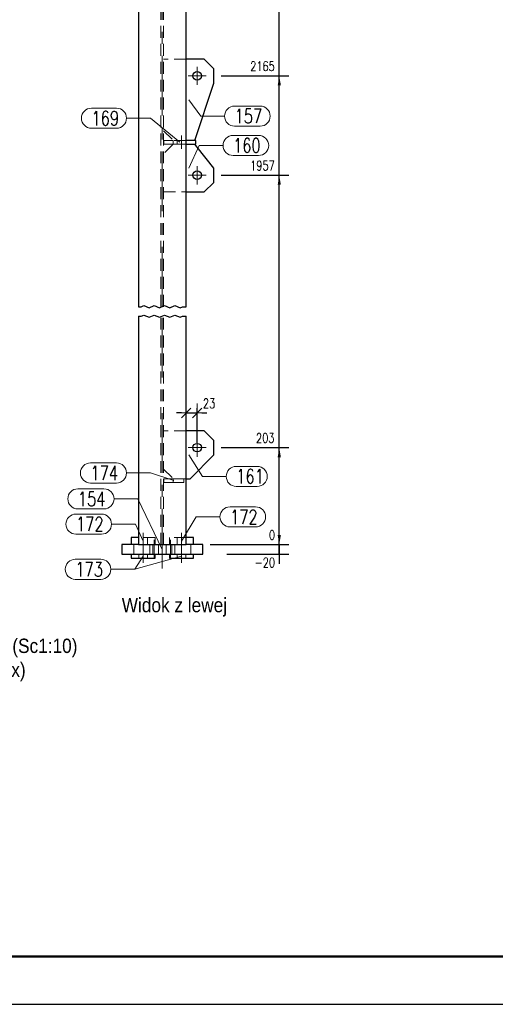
# Model space of a CAD drawing. Header units: millimetres. Extents: x -150 to 456, y 13545 to 14040.
# Tile 2 of 15: x -37 to 62, y 13545 to 13751. Entities that reach past the tile are written whole.
import ezdxf

# ---------------------------------------------------------------- set-up
doc = ezdxf.new("R2010")
doc.units = ezdxf.units.MM
doc.header["$LTSCALE"] = 10
doc.linetypes.add('HIDDEN', pattern=[0.375, 0.25, -0.125])
doc.linetypes.add('MITTE', pattern=[2, 1.25, -0.25, 0.25, -0.25])
doc.layers.get('Defpoints').update_dxf_attribs({"color": 1})
doc.layers.add('_FORMATKA', color=8, linetype='Continuous', plot=False)
for name, color, linetype, lineweight in [('_RAMKA', 7, 'Continuous', 35), ('PS_DIM', 4, 'Continuous', 13), ('PS_Hidden', 2, 'HIDDEN', 9), ('PS_Mid', 5, 'MITTE', 15), ('PS_Pos', 1, 'Continuous', 15), ('PS_Shape', 161, 'Continuous', 30), ('PS_SOLID', 7, 'Continuous', 30), ('PS_TEXT', 3, 'Continuous', 18)]:
    doc.layers.add(name, color=color, linetype=linetype, lineweight=lineweight)
doc.styles.add('gil', font='txt', dxfattribs={"width": 0.9})
doc.styles.add('simplex', font='simplex.shx', dxfattribs={"width": 0.75})
doc.dimstyles.new('1_10_GŁ_DS1-LS10', dxfattribs={"dimtxt": 2, "dimasz": 2, "dimexe": 2, "dimexo": 5, "dimgap": 1, "dimtad": 1, "dimjust": 4, "dimdec": 0, "dimlfac": 10, "dimtxsty": 'simplex', "dimblk1": 'NONE', "dimsah": 1, "dimcen": 2, "dimclrd": 256, "dimclre": 256, "dimclrt": 3, "dimadec": 1, "dimazin": 0, "dimtfac": 1, "dimtdec": 0, "dimtmove": 2, "dimatfit": 3, "dimfxl": 1, "dimarcsym": 0})
doc.dimstyles.new('1_10_SC', dxfattribs={"dimtxt": 2, "dimasz": 1, "dimexe": 1, "dimexo": 1, "dimgap": 1, "dimtad": 1, "dimdec": 0, "dimlfac": 10, "dimtxsty": 'simplex', "dimblk": 'dimznak', "dimcen": 2, "dimclrd": 256, "dimclre": 256, "dimclrt": 3, "dimadec": 1, "dimazin": 0, "dimtfac": 1, "dimtdec": 0, "dimtix": 1, "dimtmove": 2, "dimatfit": 3, "dimldrblk": 'dim-grot', "dimfxl": 1, "dimarcsym": 0})

# ---------------------------------------------------------------- blocks, each defined once
blk = doc.blocks.new('*D43')
at = {"layer": 'Defpoints', "color": 0, "transparency": 16777216}
for p in [(-2.41, 13640.93), (1.09, 13640.93), (17.09, 13640.93)]:
    blk.add_point(p, dxfattribs=at)
at = {"layer": 'PS_DIM', "lineweight": -2, "transparency": 16777216}
for p, q in [((17.09, 13642.93), (17.09, 13644.93)), ((2.59, 13640.93), (19.09, 13640.93)), ((6.09, 13640.93), (19.09, 13640.93)), ((17.09, 13640.93), (17.09, 13638.93))]:
    blk.add_line(p, q, dxfattribs=at)
at = {"layer": 'PS_DIM', "transparency": 16777216}
blk.add_solid([(16.76, 13642.93), (17.43, 13642.93), (17.09, 13640.93)], dxfattribs=at)
at = {"layer": 'PS_DIM', "color": 3, "transparency": 16777216, "insert": (15.57, 13642.95), "char_height": 2, "attachment_point": 5, "rotation": 0.0573, "style": 'simplex'}
blk.add_mtext('0', dxfattribs=at)
blk = doc.blocks.new('_None')
blk = doc.blocks.new('*D44')
at = {"layer": 'Defpoints', "color": 0, "transparency": 16777216}
for p in [(-0.11, 13661.23), (17.09, 13661.23), (-2.41, 13640.93)]:
    blk.add_point(p, dxfattribs=at)
at = {"layer": 'PS_DIM', "lineweight": -2, "transparency": 16777216}
for p, q in [((4.89, 13661.23), (19.09, 13661.23)), ((17.09, 13640.93), (17.09, 13659.23)), ((2.59, 13640.93), (19.09, 13640.93))]:
    blk.add_line(p, q, dxfattribs=at)
at = {"layer": 'PS_DIM', "transparency": 16777216}
blk.add_solid([(16.76, 13659.23), (17.43, 13659.23), (17.09, 13661.23)], dxfattribs=at)
at = {"layer": 'PS_DIM', "color": 3, "transparency": 16777216, "insert": (14.15, 13663.25), "char_height": 2, "attachment_point": 5, "rotation": 0.0573, "style": 'simplex'}
blk.add_mtext('203', dxfattribs=at)
blk = doc.blocks.new('*D45')
at = {"layer": 'Defpoints', "color": 0, "transparency": 16777216}
for p in [(-0.11, 13718.23), (17.09, 13718.23), (-2.41, 13640.93)]:
    blk.add_point(p, dxfattribs=at)
at = {"layer": 'PS_DIM', "lineweight": -2, "transparency": 16777216}
for p, q in [((4.89, 13718.23), (19.09, 13718.23)), ((17.09, 13640.93), (17.09, 13716.23)), ((2.59, 13640.93), (19.09, 13640.93))]:
    blk.add_line(p, q, dxfattribs=at)
at = {"layer": 'PS_DIM', "transparency": 16777216}
blk.add_solid([(16.76, 13716.23), (17.43, 13716.23), (17.09, 13718.23)], dxfattribs=at)
at = {"layer": 'PS_DIM', "color": 3, "transparency": 16777216, "insert": (13.57, 13720.25), "char_height": 2, "attachment_point": 5, "rotation": 0.0573, "style": 'simplex'}
blk.add_mtext('1957', dxfattribs=at)
blk = doc.blocks.new('*D46')
at = {"layer": 'Defpoints', "color": 0, "transparency": 16777216}
for p in [(-0.11, 13739.03), (17.09, 13739.03), (-2.41, 13640.93)]:
    blk.add_point(p, dxfattribs=at)
at = {"layer": 'PS_DIM', "lineweight": -2, "transparency": 16777216}
for p, q in [((4.89, 13739.03), (19.09, 13739.03)), ((17.09, 13640.93), (17.09, 13737.03)), ((2.59, 13640.93), (19.09, 13640.93))]:
    blk.add_line(p, q, dxfattribs=at)
at = {"layer": 'PS_DIM', "transparency": 16777216}
blk.add_solid([(16.76, 13737.03), (17.43, 13737.03), (17.09, 13739.03)], dxfattribs=at)
at = {"layer": 'PS_DIM', "color": 3, "transparency": 16777216, "insert": (13.57, 13741.05), "char_height": 2, "attachment_point": 5, "rotation": 0.0573, "style": 'simplex'}
blk.add_mtext('2165', dxfattribs=at)
blk = doc.blocks.new('*D47')
at = {"layer": 'Defpoints', "color": 0, "transparency": 16777216}
for p in [(-0.11, 13873.39), (17.09, 13873.39), (-2.41, 13640.93)]:
    blk.add_point(p, dxfattribs=at)
at = {"layer": 'PS_DIM', "lineweight": -2, "transparency": 16777216}
for p, q in [((4.89, 13873.39), (19.09, 13873.39)), ((17.09, 13640.93), (17.09, 13871.39)), ((2.59, 13640.93), (19.09, 13640.93))]:
    blk.add_line(p, q, dxfattribs=at)
at = {"layer": 'PS_DIM', "transparency": 16777216}
blk.add_solid([(16.76, 13871.39), (17.43, 13871.39), (17.09, 13873.39)], dxfattribs=at)
at = {"layer": 'PS_DIM', "color": 3, "transparency": 16777216, "insert": (13.75, 13875.41), "char_height": 2, "attachment_point": 5, "rotation": 0.0573, "style": 'simplex'}
blk.add_mtext('4231', dxfattribs=at)
blk = doc.blocks.new('*D48')
at = {"layer": 'Defpoints', "color": 0, "transparency": 16777216}
for p in [(-14.24, 13883.86), (17.09, 13883.86), (-2.41, 13640.93)]:
    blk.add_point(p, dxfattribs=at)
at = {"layer": 'PS_DIM', "lineweight": -2, "transparency": 16777216}
for p, q in [((-9.24, 13883.86), (19.09, 13883.86)), ((17.09, 13640.93), (17.09, 13881.86)), ((2.59, 13640.93), (19.09, 13640.93))]:
    blk.add_line(p, q, dxfattribs=at)
at = {"layer": 'PS_DIM', "transparency": 16777216}
blk.add_solid([(16.76, 13881.86), (17.43, 13881.86), (17.09, 13883.86)], dxfattribs=at)
at = {"layer": 'PS_DIM', "color": 3, "transparency": 16777216, "insert": (13.43, 13885.88), "char_height": 2, "attachment_point": 5, "rotation": 0.0573, "style": 'simplex'}
blk.add_mtext('4335', dxfattribs=at)
blk = doc.blocks.new('dimznak')
at = {"color": 0}
for points in [[(-2, 0), (2, 0)], [(0, 2), (0, -2)]]:
    blk.add_lwpolyline(points, dxfattribs=at)
at = {"color": 2}
blk.add_lwpolyline([(1, 1), (-1, -1)], dxfattribs=at)
blk = doc.blocks.new('*D49')
at = {"layer": 'Defpoints', "color": 0, "transparency": 16777216}
for p in [(-0.11, 13668.49), (-2.41, 13664.83), (-0.11, 13661.23)]:
    blk.add_point(p, dxfattribs=at)
at = {"layer": 'PS_DIM', "lineweight": -2, "transparency": 16777216}
for p, q in [((-2.41, 13665.83), (-2.41, 13669.49)), ((-0.11, 13662.23), (-0.11, 13669.49)), ((-3.41, 13668.49), (-4.41, 13668.49)), ((-2.41, 13668.49), (-0.11, 13668.49)), ((0.89, 13668.49), (1.89, 13668.49))]:
    blk.add_line(p, q, dxfattribs=at)
blk.add_blockref('dimznak', (-2.41, 13668.49), dxfattribs=at)
at = {"layer": 'PS_DIM', "lineweight": -2, "transparency": 16777216, "rotation": 180}
blk.add_blockref('dimznak', (-0.11, 13668.49), dxfattribs=at)
at = {"layer": 'PS_DIM', "color": 3, "transparency": 16777216, "insert": (2.39, 13670.49), "char_height": 2, "attachment_point": 5, "style": 'simplex'}
blk.add_mtext('23', dxfattribs=at)
blk = doc.blocks.new('dim-grot')
blk.add_hatch(color=256).paths.add_polyline_path([(0, 0), (-2, 0.5), (-2, -0.5)])
blk.add_lwpolyline([(0, 0), (-2, 0.5), (-2, -0.5), (0, 0)])
blk = doc.blocks.new('*U122')
at = {"layer": '_FORMATKA', "lineweight": -3}
blk.add_lwpolyline([(-594, 0), (0, 0), (0, 420), (-594, 420)], close=True, dxfattribs=at)
at = {"layer": '_RAMKA', "lineweight": -3, "const_width": 0.5}
blk.add_lwpolyline([(-564, 10), (-10, 10), (-10, 410), (-564, 410)], close=True, dxfattribs=at)
blk = doc.blocks.new('*D160')
at = {"layer": 'Defpoints', "color": 0, "transparency": 16777216}
for p in [(1.09, 13640.93), (17.09, 13640.93), (1.09, 13638.93)]:
    blk.add_point(p, dxfattribs=at)
at = {"layer": 'PS_DIM', "lineweight": -2, "transparency": 16777216}
for p, q in [((17.09, 13642.93), (17.09, 13644.93)), ((6.09, 13640.93), (19.09, 13640.93)), ((17.09, 13638.93), (17.09, 13640.93)), ((6.09, 13638.93), (19.09, 13638.93)), ((17.09, 13638.93), (17.09, 13636.93))]:
    blk.add_line(p, q, dxfattribs=at)
at = {"layer": 'PS_DIM', "transparency": 16777216}
blk.add_solid([(16.76, 13642.93), (17.43, 13642.93), (17.09, 13640.93)], dxfattribs=at)
at = {"layer": 'PS_DIM', "color": 3, "transparency": 16777216, "insert": (14.08, 13637.18), "char_height": 2, "attachment_point": 5, "rotation": 0.0573, "style": 'simplex'}
blk.add_mtext('-20', dxfattribs=at)
blk = doc.blocks.new('*X185')
at = {"color": 3, "style": 'gil', "width": 0.9}
for s, p in [('SZ.141 Widok z przodu (Sc1:10)', (-77.36, 13618.26)), ('SŁUP SZCZYTOWY (1 x)', (-77.36, 13613.26))]:
    blk.add_text(s, height=3, dxfattribs=at).set_placement(p)
blk = doc.blocks.new('*X186')
at = {"color": 1}
for p, q in [((-12.41, 13690.73), (-11.82, 13690.73)), ((-11.82, 13690.73), (-11.28, 13690.96)), ((-11.28, 13690.96), (-10.19, 13690.51)), ((-10.19, 13690.51), (-9.11, 13690.96)), ((-9.11, 13690.96), (-8.02, 13690.51)), ((-8.02, 13690.51), (-6.94, 13690.96)), ((-6.94, 13690.96), (-5.86, 13690.51)), ((-5.86, 13690.51), (-4.77, 13690.96)), ((-4.77, 13690.96), (-3.69, 13690.51)), ((-3.69, 13690.51), (-3.15, 13690.73)), ((-3.15, 13690.73), (-2.41, 13690.73)), ((-12.41, 13688.73), (-11.82, 13688.73)), ((-11.82, 13688.73), (-11.28, 13688.96)), ((-11.28, 13688.96), (-10.19, 13688.51)), ((-10.19, 13688.51), (-9.11, 13688.96)), ((-9.11, 13688.96), (-8.02, 13688.51)), ((-8.02, 13688.51), (-6.94, 13688.96)), ((-6.94, 13688.96), (-5.86, 13688.51)), ((-5.86, 13688.51), (-4.77, 13688.96)), ((-4.77, 13688.96), (-3.69, 13688.51)), ((-3.69, 13688.51), (-3.15, 13688.73)), ((-3.15, 13688.73), (-2.41, 13688.73))]:
    blk.add_line(p, q, dxfattribs=at)
at = {"layer": 'PS_Hidden', "color": 2, "linetype": 'HIDDEN'}
for p, q in [((-7.69, 13690.73), (-7.69, 13766.53)), ((-7.13, 13690.73), (-7.13, 13766.53)), ((-2.41, 13742.53), (-7.13, 13742.53)), ((-7.13, 13727.53), (-5.13, 13725.53)), ((-7.13, 13727.53), (-5.13, 13725.53)), ((-5.13, 13724.73), (-7.13, 13722.73)), ((-6.72, 13725.53), (-7.11, 13725.53)), ((-7.11, 13725.53), (-7.11, 13724.73)), ((-7.11, 13724.73), (-6.72, 13724.73)), ((-6.34, 13725.53), (-6.72, 13725.53)), ((-6.72, 13724.73), (-6.34, 13724.73)), ((-5.99, 13725.53), (-6.34, 13725.53)), ((-6.34, 13724.73), (-5.99, 13724.73)), ((-5.69, 13725.53), (-5.99, 13725.53)), ((-5.99, 13724.73), (-5.69, 13724.73)), ((-5.44, 13725.53), (-5.69, 13725.53)), ((-5.69, 13724.73), (-5.44, 13724.73)), ((-5.26, 13725.53), (-5.44, 13725.53)), ((-5.44, 13724.73), (-5.26, 13724.73)), ((-5.14, 13725.53), (-5.26, 13725.53)), ((-5.26, 13724.73), (-5.14, 13724.73)), ((-5.11, 13725.53), (-5.14, 13725.53)), ((-5.14, 13724.73), (-5.11, 13724.73)), ((-5.11, 13724.73), (-5.11, 13725.53)), ((-2.41, 13725.53), (-5.11, 13725.53)), ((-5.11, 13724.73), (-3.41, 13724.73)), ((-4.31, 13725.53), (-4.31, 13724.73)), ((-3.41, 13724.73), (-2.41, 13724.73)), ((-2.51, 13724.73), (-2.51, 13725.53)), ((-7.13, 13714.73), (-2.41, 13714.73)), ((-7.69, 13640.93), (-7.69, 13688.73)), ((-7.13, 13640.93), (-7.13, 13688.73)), ((-2.41, 13664.73), (-7.13, 13664.73)), ((-7.13, 13656.73), (-5.13, 13654.73)), ((-6.72, 13654.73), (-7.11, 13654.73)), ((-7.11, 13654.73), (-7.11, 13653.93)), ((-6.34, 13654.73), (-6.72, 13654.73)), ((-5.99, 13654.73), (-6.34, 13654.73)), ((-5.69, 13654.73), (-5.99, 13654.73)), ((-5.44, 13654.73), (-5.69, 13654.73)), ((-5.26, 13654.73), (-5.44, 13654.73)), ((-5.14, 13654.73), (-5.26, 13654.73)), ((-5.11, 13654.73), (-5.14, 13654.73)), ((-2.91, 13654.73), (-5.11, 13654.73)), ((-5.11, 13653.93), (-5.11, 13654.73)), ((-2.91, 13653.93), (-2.91, 13654.73)), ((-2.91, 13654.73), (-2.41, 13654.73)), ((-7.11, 13653.93), (-6.72, 13653.93)), ((-6.72, 13653.93), (-6.34, 13653.93)), ((-6.34, 13653.93), (-5.99, 13653.93)), ((-5.99, 13653.93), (-5.69, 13653.93)), ((-5.69, 13653.93), (-5.44, 13653.93)), ((-5.44, 13653.93), (-5.26, 13653.93)), ((-5.26, 13653.93), (-5.14, 13653.93)), ((-5.14, 13653.93), (-5.11, 13653.93)), ((-5.11, 13653.93), (-2.91, 13653.93)), ((-13.91, 13640.93), (-13.91, 13642.43)), ((-13.91, 13642.43), (-12.41, 13642.43)), ((-8.91, 13642.43), (-12.41, 13642.43)), ((-12.31, 13642.43), (-12.31, 13640.93)), ((-10.51, 13640.93), (-10.51, 13642.43)), ((-8.91, 13640.93), (-8.91, 13642.43)), ((-2.41, 13642.43), (-5.91, 13642.43)), ((-5.91, 13642.43), (-5.91, 13640.93)), ((-4.31, 13642.43), (-4.31, 13640.93)), ((-2.51, 13640.93), (-2.51, 13642.43)), ((-15.91, 13640.93), (-15.91, 13638.93)), ((-13.41, 13640.93), (-13.91, 13640.93)), ((-13.41, 13638.93), (-13.41, 13640.93)), ((-13.41, 13640.93), (-13.14, 13640.93)), ((-13.14, 13640.93), (-12.41, 13640.93)), ((-10.01, 13640.93), (-10.01, 13638.93)), ((-9.41, 13638.93), (-9.41, 13640.93)), ((-8.21, 13638.93), (-8.21, 13640.93)), ((-6.61, 13640.93), (-6.61, 13638.93)), ((-5.41, 13640.93), (-5.41, 13638.93)), ((-4.81, 13638.93), (-4.81, 13640.93)), ((-1.41, 13638.93), (-1.41, 13640.93)), ((-13.91, 13638.13), (-13.91, 13638.93)), ((-13.91, 13638.93), (-13.91, 13638.13)), ((-12.31, 13638.93), (-12.31, 13638.13)), ((-10.51, 13638.13), (-10.51, 13638.93)), ((-5.91, 13638.13), (-5.91, 13638.93)), ((-5.41, 13638.93), (-5.91, 13638.93)), ((-5.91, 13638.93), (-5.91, 13638.13)), ((-5.71, 13638.93), (-5.91, 13638.93)), ((-5.91, 13638.13), (-4.31, 13638.13)), ((-4.31, 13638.93), (-4.31, 13638.13)), ((-2.51, 13638.13), (-2.51, 13638.93))]:
    blk.add_line(p, q, dxfattribs=at)
at = {"layer": 'PS_Mid', "color": 5, "linetype": 'MITTE'}
for p, q in [((-7.41, 13690.73), (-7.41, 13766.53)), ((-0.11, 13740.93), (-0.11, 13737.13)), ((1.79, 13739.03), (-2.01, 13739.03)), ((-3.41, 13723.73), (-3.41, 13726.53)), ((-3.41, 13723.73), (-3.41, 13726.53)), ((-0.11, 13720.13), (-0.11, 13716.33)), ((1.79, 13718.23), (-2.01, 13718.23)), ((-7.41, 13635.93), (-7.41, 13688.73)), ((-0.11, 13663.13), (-0.11, 13659.33)), ((1.79, 13661.23), (-2.01, 13661.23)), ((-11.41, 13639.93), (-11.41, 13643.43)), ((-11.41, 13639.93), (-11.41, 13643.43)), ((-11.41, 13641.93), (-11.41, 13637.93)), ((-11.41, 13641.93), (-11.41, 13637.93)), ((-9.11, 13641.93), (-9.11, 13637.93)), ((-9.11, 13641.93), (-9.11, 13637.93)), ((-5.71, 13641.93), (-5.71, 13637.93)), ((-5.71, 13641.93), (-5.71, 13637.93)), ((-3.41, 13639.93), (-3.41, 13643.43)), ((-3.41, 13639.93), (-3.41, 13643.43)), ((-3.41, 13641.93), (-3.41, 13637.93)), ((-3.41, 13641.93), (-3.41, 13637.93)), ((-11.41, 13637.13), (-11.41, 13639.93)), ((-11.41, 13637.13), (-11.41, 13639.93)), ((-3.41, 13637.13), (-3.41, 13639.93)), ((-3.41, 13637.13), (-3.41, 13639.93))]:
    blk.add_line(p, q, dxfattribs=at)
at = {"layer": 'PS_SOLID', "color": 7, "linetype": 'Continuous'}
for p, q in [((-12.41, 13766.53), (-12.41, 13690.73)), ((-2.41, 13690.73), (-2.41, 13766.53)), ((-0.11, 13742.53), (-2.41, 13742.53)), ((1.39, 13742.53), (-0.11, 13742.53)), ((3.39, 13740.53), (1.39, 13742.53)), ((3.39, 13737.53), (3.39, 13740.53)), ((-0.61, 13725.53), (3.39, 13737.53)), ((-0.41, 13725.53), (-2.41, 13725.53)), ((-2.41, 13724.73), (-0.41, 13724.73)), ((-0.11, 13724.11), (-0.61, 13724.73)), ((-0.41, 13724.73), (-0.41, 13725.53)), ((3.39, 13719.73), (-0.11, 13724.11)), ((3.39, 13716.73), (3.39, 13719.73)), ((1.39, 13714.73), (3.39, 13716.73)), ((-2.41, 13714.73), (1.39, 13714.73)), ((-12.41, 13688.73), (-12.41, 13640.93)), ((-2.41, 13640.93), (-2.41, 13688.73)), ((-0.11, 13664.73), (-2.41, 13664.73)), ((1.39, 13664.73), (-0.11, 13664.73)), ((3.39, 13662.73), (1.39, 13664.73)), ((3.39, 13659.73), (3.39, 13662.73)), ((-1.61, 13654.73), (3.39, 13659.73)), ((-2.41, 13654.73), (-1.61, 13654.73)), ((-12.41, 13642.43), (-13.91, 13642.43)), ((-13.91, 13642.43), (-13.91, 13640.93)), ((-0.91, 13642.43), (-2.41, 13642.43)), ((-0.91, 13640.93), (-0.91, 13642.43)), ((-15.91, 13640.93), (-15.91, 13638.93)), ((-12.41, 13640.93), (-15.91, 13640.93)), ((-12.41, 13640.93), (-2.41, 13640.93)), ((1.09, 13640.93), (-2.41, 13640.93)), ((1.09, 13638.93), (1.09, 13640.93)), ((-15.91, 13638.93), (-11.41, 13638.93)), ((-13.91, 13638.93), (-13.91, 13638.13)), ((-13.91, 13638.13), (-11.41, 13638.13)), ((-11.41, 13638.93), (-9.11, 13638.93)), ((-11.41, 13638.13), (-8.91, 13638.13)), ((-9.11, 13638.93), (-5.71, 13638.93)), ((-8.91, 13638.13), (-8.91, 13638.93)), ((-5.91, 13638.93), (-5.91, 13638.13)), ((-5.91, 13638.13), (-3.41, 13638.13)), ((-5.71, 13638.93), (-3.41, 13638.93)), ((-3.41, 13638.93), (1.09, 13638.93)), ((-3.41, 13638.13), (-0.91, 13638.13)), ((-0.91, 13638.13), (-0.91, 13638.93))]:
    blk.add_line(p, q, dxfattribs=at)
at = {"layer": 'PS_SOLID', "color": 7}
for centre in [(-0.11, 13739.03), (-0.11, 13718.23), (-0.11, 13661.23)]:
    blk.add_circle(centre, 0.9, dxfattribs=at)
blk = doc.blocks.new('*X188')
at = {"color": 1}
for p, q in [((-1.87, 13734.03), (0.63, 13730.6)), ((7.73, 13732.7), (13.09, 13732.7)), ((0.63, 13730.6), (5.63, 13730.6)), ((7.73, 13728.5), (13.09, 13728.5))]:
    blk.add_line(p, q, dxfattribs=at)
for centre, start, end in [((7.73, 13730.6), 90, 270), ((13.09, 13730.6), 270, 90)]:
    blk.add_arc(centre, 2.1, start, end, dxfattribs=at)
at = {"color": 2, "style": 'simplex', "width": 0.75}
blk.add_text('157', height=3, dxfattribs=at).set_placement((7.73, 13729.1))
blk = doc.blocks.new('*X189')
at = {"color": 1}
for p, q in [((-22.26, 13732.27), (-17.01, 13732.27)), ((-14.91, 13730.17), (-9.91, 13730.17)), ((-3.76, 13725.13), (-9.91, 13730.17)), ((-22.26, 13728.07), (-17.01, 13728.07))]:
    blk.add_line(p, q, dxfattribs=at)
for centre, start, end in [((-22.26, 13730.17), 90, 270), ((-17.01, 13730.17), 270, 90)]:
    blk.add_arc(centre, 2.1, start, end, dxfattribs=at)
at = {"color": 2, "style": 'simplex', "width": 0.75}
blk.add_text('169', height=3, dxfattribs=at).set_placement((-22.26, 13728.67))
blk = doc.blocks.new('*X191')
at = {"color": 1}
for p, q in [((7.41, 13726.56), (12.77, 13726.56)), ((-1.87, 13719.73), (0.31, 13724.46)), ((0.31, 13724.46), (5.31, 13724.46)), ((7.41, 13722.36), (12.77, 13722.36))]:
    blk.add_line(p, q, dxfattribs=at)
for centre, start, end in [((7.41, 13724.46), 90, 270), ((12.77, 13724.46), 270, 90)]:
    blk.add_arc(centre, 2.1, start, end, dxfattribs=at)
at = {"color": 2, "style": 'simplex', "width": 0.75}
blk.add_text('160', height=3, dxfattribs=at).set_placement((7.41, 13722.96))
blk = doc.blocks.new('*X192')
at = {"color": 1}
for p, q in [((-22.47, 13658.03), (-17.01, 13658.03)), ((-14.91, 13655.93), (-9.91, 13655.93)), ((-5.01, 13654.33), (-9.91, 13655.93)), ((-22.47, 13653.83), (-17.01, 13653.83))]:
    blk.add_line(p, q, dxfattribs=at)
for centre, start, end in [((-22.47, 13655.93), 90, 270), ((-17.01, 13655.93), 270, 90)]:
    blk.add_arc(centre, 2.1, start, end, dxfattribs=at)
at = {"color": 2, "style": 'simplex', "width": 0.75}
blk.add_text('174', height=3, dxfattribs=at).set_placement((-22.47, 13654.43))
blk = doc.blocks.new('*X193')
at = {"color": 1}
for p, q in [((6.77, 13648.85), (12.13, 13648.85)), ((-3.41, 13641.68), (-0.33, 13646.75)), ((-0.33, 13646.75), (4.67, 13646.75)), ((6.77, 13644.65), (12.13, 13644.65))]:
    blk.add_line(p, q, dxfattribs=at)
for centre, start, end in [((6.77, 13646.75), 90, 270), ((12.13, 13646.75), 270, 90)]:
    blk.add_arc(centre, 2.1, start, end, dxfattribs=at)
at = {"color": 2, "style": 'simplex', "width": 0.75}
blk.add_text('172', height=3, dxfattribs=at).set_placement((6.77, 13645.25))
blk = doc.blocks.new('*X194')
at = {"color": 1}
for p, q in [((6.77, 13648.85), (12.13, 13648.85)), ((-3.41, 13641.68), (-0.33, 13646.75)), ((-0.33, 13646.75), (4.67, 13646.75)), ((6.77, 13644.65), (12.13, 13644.65))]:
    blk.add_line(p, q, dxfattribs=at)
for centre, start, end in [((6.77, 13646.75), 90, 270), ((12.13, 13646.75), 270, 90)]:
    blk.add_arc(centre, 2.1, start, end, dxfattribs=at)
at = {"color": 2, "style": 'simplex', "width": 0.75}
blk.add_text('172', height=3, dxfattribs=at).set_placement((6.77, 13645.25))
blk = doc.blocks.new('*X195')
at = {"color": 1}
for p, q in [((-25.5, 13647.32), (-20.15, 13647.32)), ((-18.05, 13645.22), (-13.05, 13645.22)), ((-11.41, 13641.68), (-13.05, 13645.22)), ((-25.5, 13643.12), (-20.15, 13643.12))]:
    blk.add_line(p, q, dxfattribs=at)
for centre, start, end in [((-25.5, 13645.22), 90, 270), ((-20.15, 13645.22), 270, 90)]:
    blk.add_arc(centre, 2.1, start, end, dxfattribs=at)
at = {"color": 2, "style": 'simplex', "width": 0.75}
blk.add_text('172', height=3, dxfattribs=at).set_placement((-25.5, 13643.72))
blk = doc.blocks.new('*X196')
at = {"color": 1}
for p, q in [((-25.5, 13647.32), (-20.15, 13647.32)), ((-18.05, 13645.22), (-13.05, 13645.22)), ((-11.41, 13641.68), (-13.05, 13645.22)), ((-25.5, 13643.12), (-20.15, 13643.12))]:
    blk.add_line(p, q, dxfattribs=at)
for centre, start, end in [((-25.5, 13645.22), 90, 270), ((-20.15, 13645.22), 270, 90)]:
    blk.add_arc(centre, 2.1, start, end, dxfattribs=at)
at = {"color": 2, "style": 'simplex', "width": 0.75}
blk.add_text('172', height=3, dxfattribs=at).set_placement((-25.5, 13643.72))
blk = doc.blocks.new('*X197')
at = {"color": 1}
for p, q in [((-25.1, 13652.61), (-19.63, 13652.61)), ((-17.53, 13650.51), (-12.53, 13650.51)), ((-7.41, 13639.93), (-12.53, 13650.51)), ((-25.1, 13648.41), (-19.63, 13648.41))]:
    blk.add_line(p, q, dxfattribs=at)
for centre, start, end in [((-25.1, 13650.51), 90, 270), ((-19.63, 13650.51), 270, 90)]:
    blk.add_arc(centre, 2.1, start, end, dxfattribs=at)
at = {"color": 2, "style": 'simplex', "width": 0.75}
blk.add_text('154', height=3, dxfattribs=at).set_placement((-25.1, 13649.01))
blk = doc.blocks.new('*X198')
at = {"color": 1}
for p, q in [((-25.64, 13637.87), (-20.29, 13637.87)), ((-3.41, 13638.53), (-13.19, 13635.77)), ((-18.19, 13635.77), (-13.19, 13635.77)), ((-25.64, 13633.67), (-20.29, 13633.67))]:
    blk.add_line(p, q, dxfattribs=at)
for centre, start, end in [((-25.64, 13635.77), 90, 270), ((-20.29, 13635.77), 270, 90)]:
    blk.add_arc(centre, 2.1, start, end, dxfattribs=at)
at = {"color": 2, "style": 'simplex', "width": 0.75}
blk.add_text('173', height=3, dxfattribs=at).set_placement((-25.64, 13634.27))
blk = doc.blocks.new('*X199')
at = {"color": 1}
for p, q in [((-25.64, 13637.87), (-20.29, 13637.87)), ((-3.41, 13638.53), (-13.19, 13635.77)), ((-18.19, 13635.77), (-13.19, 13635.77)), ((-25.64, 13633.67), (-20.29, 13633.67))]:
    blk.add_line(p, q, dxfattribs=at)
for centre, start, end in [((-25.64, 13635.77), 90, 270), ((-20.29, 13635.77), 270, 90)]:
    blk.add_arc(centre, 2.1, start, end, dxfattribs=at)
at = {"color": 2, "style": 'simplex', "width": 0.75}
blk.add_text('173', height=3, dxfattribs=at).set_placement((-25.64, 13634.27))
blk = doc.blocks.new('*X200')
at = {"color": 1}
for p, q in [((-25.64, 13637.87), (-20.29, 13637.87)), ((-11.41, 13638.53), (-13.19, 13635.77)), ((-18.19, 13635.77), (-13.19, 13635.77)), ((-25.64, 13633.67), (-20.29, 13633.67))]:
    blk.add_line(p, q, dxfattribs=at)
for centre, start, end in [((-25.64, 13635.77), 90, 270), ((-20.29, 13635.77), 270, 90)]:
    blk.add_arc(centre, 2.1, start, end, dxfattribs=at)
at = {"color": 2, "style": 'simplex', "width": 0.75}
blk.add_text('173', height=3, dxfattribs=at).set_placement((-25.64, 13634.27))
blk = doc.blocks.new('*X201')
at = {"color": 1}
for p, q in [((-25.64, 13637.87), (-20.29, 13637.87)), ((-11.41, 13638.53), (-13.19, 13635.77)), ((-18.19, 13635.77), (-13.19, 13635.77)), ((-25.64, 13633.67), (-20.29, 13633.67))]:
    blk.add_line(p, q, dxfattribs=at)
for centre, start, end in [((-25.64, 13635.77), 90, 270), ((-20.29, 13635.77), 270, 90)]:
    blk.add_arc(centre, 2.1, start, end, dxfattribs=at)
at = {"color": 2, "style": 'simplex', "width": 0.75}
blk.add_text('173', height=3, dxfattribs=at).set_placement((-25.64, 13634.27))
blk = doc.blocks.new('*X202')
at = {"color": 1}
for p, q in [((-1.87, 13659.73), (0.98, 13655.21)), ((8.08, 13657.31), (12.47, 13657.31)), ((0.98, 13655.21), (5.98, 13655.21)), ((8.08, 13653.11), (12.47, 13653.11))]:
    blk.add_line(p, q, dxfattribs=at)
for centre, start, end in [((8.08, 13655.21), 90, 270), ((12.47, 13655.21), 270, 90)]:
    blk.add_arc(centre, 2.1, start, end, dxfattribs=at)
at = {"color": 2, "style": 'simplex', "width": 0.75}
blk.add_text('161', height=3, dxfattribs=at).set_placement((8.08, 13653.71))
blk = doc.blocks.new('*X206')
at = {"color": 3, "style": 'gil', "width": 0.9}
blk.add_text('Widok z lewej', height=3, dxfattribs=at).set_placement((-15.91, 13626.79))

msp = doc.modelspace()

# ---------------------------------------------------------------- block references
at = {"layer": 'PS_DIM'}
msp.add_blockref('*U122', (449.86, 13544.75), dxfattribs=at)
at = {"layer": 'PS_Pos'}
for name in ['*X188', '*X189', '*X191', '*X202', '*X192', '*X197', '*X193', '*X194', '*X195', '*X196', '*X198', '*X199', '*X200', '*X201']:
    msp.add_blockref(name, (0, 0), dxfattribs=at)
at = {"layer": 'PS_Shape', "color": 66}
msp.add_blockref('*X186', (0, 0), dxfattribs=at)
at = {"layer": 'PS_TEXT'}
for name in ['*X206', '*X185']:
    msp.add_blockref(name, (0, 0), dxfattribs=at)

# ---------------------------------------------------------------- dimensions: what is measured, and where the dimension line sits
at = {"layer": 'PS_DIM'}
for base, p1, p2, text, picture, middle in [((17.09, 13883.86), (-2.41, 13640.93), (-14.24, 13883.86), '4335', '*D48', (13.43, 13885.88)), ((17.09, 13873.39), (-2.41, 13640.93), (-0.11, 13873.39), '4231', '*D47', (13.75, 13875.41)), ((17.09, 13739.03), (-2.41, 13640.93), (-0.11, 13739.03), '2165', '*D46', (13.57, 13741.05)), ((17.09, 13718.23), (-2.41, 13640.93), (-0.11, 13718.23), '1957', '*D45', (13.57, 13720.25)), ((17.09, 13640.93), (1.09, 13638.93), (1.09, 13640.93), '-20', '*D160', (14.08, 13637.18))]:
    dim = msp.add_linear_dim(base=base, p1=p1, p2=p2, angle=90, text=text, dimstyle='1_10_GŁ_DS1-LS10', dxfattribs=at)
    dim.commit()
    dim.dimension.update_dxf_attribs({"geometry": picture, "text_midpoint": middle, "dimtype": 128, "text_rotation": 0.0573})
dim = msp.add_linear_dim(base=(-0.11, 13668.49), p1=(-2.41, 13664.83), p2=(-0.11, 13661.23), dimstyle='1_10_SC', dxfattribs=at)
dim.commit()
dim.dimension.update_dxf_attribs({"geometry": '*D49', "text_midpoint": (2.39, 13670.49), "dimtype": 128})
for base, p1, p2, picture, middle, turn in [((17.09, 13661.23), (-2.41, 13640.93), (-0.11, 13661.23), '*D44', (14.15, 13663.25), 0.0573), ((17.09441322, 13640.93427756), (-2.40558678, 13640.93427756), (1.09441322, 13640.93427756), '*D43', (15.57441322, 13642.95427756), 0.05729578)]:
    dim = msp.add_linear_dim(base=base, p1=p1, p2=p2, angle=90, dimstyle='1_10_GŁ_DS1-LS10', dxfattribs=at)
    dim.commit()
    dim.dimension.update_dxf_attribs({"geometry": picture, "text_midpoint": middle, "dimtype": 128, "text_rotation": turn})

doc.saveas('drawing.dxf')
